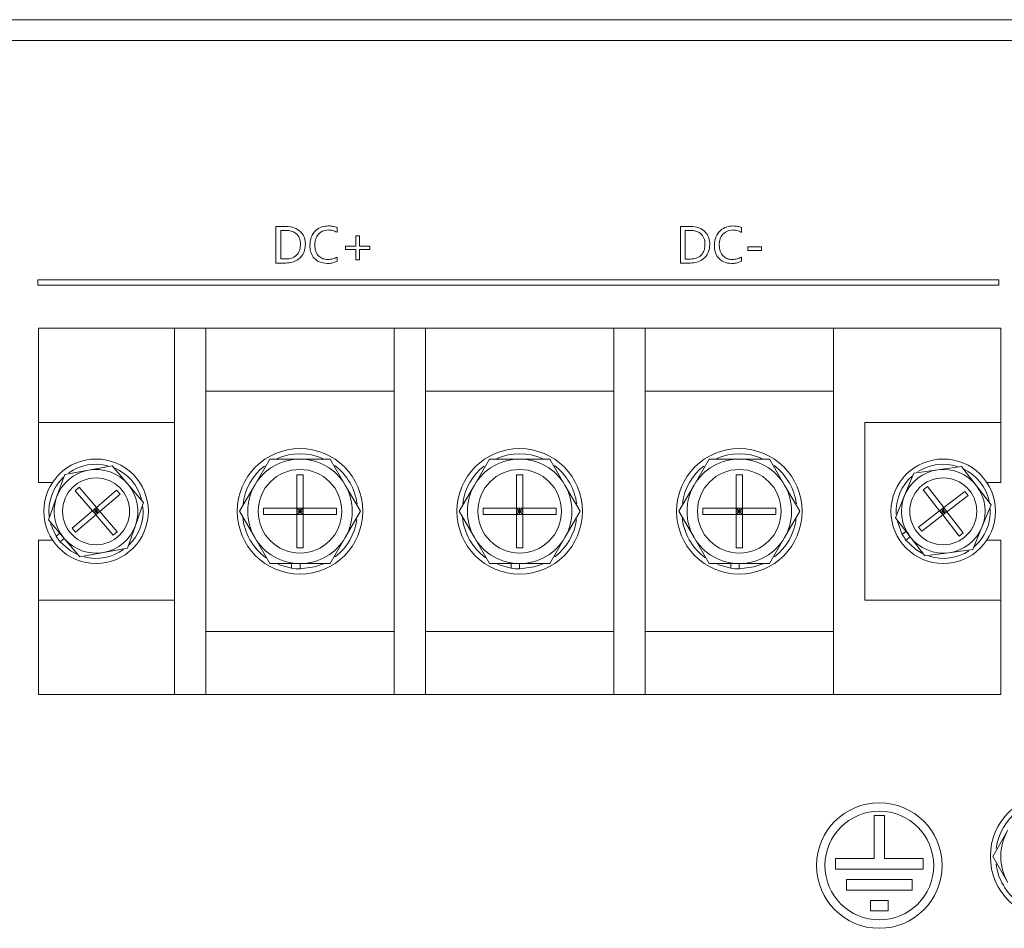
# Model space of a CAD drawing. Header units: millimetres. Extents: x 2378 to 2971, y 310 to 1352.
# Tile 20 of 23: x 2776 to 2870, y 499 to 586. Entities that reach past the tile are written whole.
import ezdxf

# ---------------------------------------------------------------- set-up
doc = ezdxf.new("R2010")
doc.units = ezdxf.units.MM

msp = doc.modelspace()

# ---------------------------------------------------------------- linework, layer by layer
at = {"color": 0, "linetype": 'ByBlock', "lineweight": 5}
for p, q in [((2449.86, 586.018), (2889.86, 586.018)), ((2887.86, 584.018), (2451.86, 584.018)), ((2800.557, 562.756), (2800.558, 566.256)), ((2800.558, 566.256), (2801.545, 566.256)), ((2801.543, 565.872), (2801.027, 565.872)), ((2801.027, 565.872), (2801.027, 563.14)), ((2806.405, 566.159), (2806.405, 565.69)), ((2839.228, 562.754), (2839.228, 566.254)), ((2839.228, 566.254), (2840.216, 566.254)), ((2840.214, 565.869), (2839.698, 565.869)), ((2839.698, 565.869), (2839.698, 563.138)), ((2845.076, 566.157), (2845.076, 565.688)), ((2808.198, 564.377), (2808.198, 565.359)), ((2808.198, 565.359), (2808.539, 565.359)), ((2808.539, 565.359), (2808.539, 564.377)), ((2807.216, 564.377), (2808.198, 564.377)), ((2807.216, 564.036), (2807.216, 564.377)), ((2808.198, 564.036), (2807.216, 564.036)), ((2808.198, 563.054), (2808.198, 564.036)), ((2808.539, 564.377), (2809.521, 564.377)), ((2809.521, 564.036), (2808.539, 564.036)), ((2808.539, 564.036), (2808.539, 563.054)), ((2809.521, 564.377), (2809.521, 564.036)), ((2845.673, 563.948), (2845.673, 564.29)), ((2845.673, 564.29), (2846.997, 564.29)), ((2846.997, 563.948), (2845.673, 563.948)), ((2846.997, 564.29), (2846.997, 563.948)), ((2801.027, 563.14), (2801.524, 563.14)), ((2806.405, 563.321), (2806.405, 562.937)), ((2808.539, 563.054), (2808.198, 563.054)), ((2839.698, 563.138), (2840.195, 563.138)), ((2845.076, 563.319), (2845.076, 562.935)), ((2801.509, 562.756), (2800.557, 562.756)), ((2840.18, 562.754), (2839.228, 562.754)), ((2869.677, 561.143), (2777.797, 561.143)), ((2777.797, 561.143), (2777.797, 560.643)), ((2869.677, 560.643), (2869.677, 561.143)), ((2777.797, 560.643), (2869.677, 560.643)), ((2777.86, 547.518), (2777.86, 556.518)), ((2777.86, 556.518), (2793.86, 556.518)), ((2793.86, 556.518), (2790.86, 556.518)), ((2790.86, 521.518), (2790.86, 556.518)), ((2793.86, 521.518), (2793.86, 556.518)), ((2793.86, 556.518), (2811.86, 556.518)), ((2814.86, 556.518), (2811.86, 556.518)), ((2811.86, 521.518), (2811.86, 556.518)), ((2814.86, 521.518), (2814.86, 556.518)), ((2814.86, 556.518), (2832.86, 556.518)), ((2835.86, 556.518), (2832.86, 556.518)), ((2832.86, 521.518), (2832.86, 556.518)), ((2835.86, 521.518), (2835.86, 556.518)), ((2835.86, 556.518), (2853.86, 556.518)), ((2853.86, 521.518), (2853.86, 556.518)), ((2869.86, 556.518), (2853.86, 556.518)), ((2869.86, 556.518), (2869.86, 547.518)), ((2811.86, 550.518), (2793.86, 550.518)), ((2832.86, 550.518), (2814.86, 550.518)), ((2853.86, 550.518), (2835.86, 550.518)), ((2790.86, 547.518), (2777.86, 547.518)), ((2777.86, 541.768), (2777.86, 547.518)), ((2790.86, 547.518), (2790.86, 530.518)), ((2869.86, 547.518), (2856.86, 547.518)), ((2856.86, 530.518), (2856.86, 547.518)), ((2869.86, 547.518), (2869.86, 541.768)), ((2782.64, 542.953), (2784.911, 543.369)), ((2784.911, 543.369), (2786.407, 541.61)), ((2798.53, 541.518), (2799.973, 544.018)), ((2799.973, 544.018), (2802.86, 544.018)), ((2802.86, 544.018), (2805.747, 544.018)), ((2805.747, 544.018), (2807.19, 541.518)), ((2819.53, 541.518), (2820.973, 544.018)), ((2820.973, 544.018), (2823.86, 544.018)), ((2823.86, 544.018), (2826.747, 544.018)), ((2826.747, 544.018), (2828.19, 541.518)), ((2840.53, 541.518), (2841.973, 544.018)), ((2841.973, 544.018), (2844.86, 544.018)), ((2844.86, 544.018), (2847.747, 544.018)), ((2847.747, 544.018), (2849.19, 541.518)), ((2863.829, 542.983), (2866.118, 543.289)), ((2866.118, 543.289), (2867.528, 541.46)), ((2779.592, 540.362), (2780.368, 542.537)), ((2780.368, 542.537), (2782.64, 542.953)), ((2802.56, 542.518), (2803.16, 542.518)), ((2802.56, 539.318), (2802.56, 542.518)), ((2803.16, 542.518), (2803.16, 539.318)), ((2823.56, 542.518), (2824.16, 542.518)), ((2823.56, 539.318), (2823.56, 542.518)), ((2824.16, 542.518), (2824.16, 539.318)), ((2844.56, 542.518), (2845.16, 542.518)), ((2844.56, 539.318), (2844.56, 542.518)), ((2845.16, 542.518), (2845.16, 539.318)), ((2860.661, 540.541), (2861.54, 542.677)), ((2861.54, 542.677), (2863.829, 542.983)), ((2779.184, 541.768), (2777.86, 541.768)), ((2781.356, 540.99), (2781.737, 541.314)), ((2781.737, 541.314), (2783.388, 539.371)), ((2786.407, 541.61), (2787.903, 539.85)), ((2797.086, 539.018), (2798.53, 541.518)), ((2807.19, 541.518), (2808.633, 539.018)), ((2818.086, 539.018), (2819.53, 541.518)), ((2828.19, 541.518), (2829.633, 539.018)), ((2839.086, 539.018), (2840.53, 541.518)), ((2849.19, 541.518), (2850.633, 539.018)), ((2862.453, 541.084), (2862.849, 541.389)), ((2862.849, 541.389), (2864.405, 539.369)), ((2867.528, 541.46), (2868.938, 539.631)), ((2869.86, 541.768), (2868.536, 541.768)), ((2778.817, 538.187), (2779.592, 540.362)), ((2783.007, 539.047), (2781.356, 540.99)), ((2783.388, 539.371), (2785.331, 541.023)), ((2785.655, 540.642), (2783.712, 538.99)), ((2785.331, 541.023), (2785.655, 540.642)), ((2859.782, 538.406), (2860.661, 540.541)), ((2864.009, 539.064), (2862.453, 541.084)), ((2864.405, 539.369), (2866.425, 540.926)), ((2866.73, 540.53), (2864.71, 538.973)), ((2866.425, 540.926), (2866.73, 540.53)), ((2787.903, 539.85), (2787.128, 537.675)), ((2868.938, 539.631), (2868.059, 537.496)), ((2781.065, 537.395), (2783.007, 539.047)), ((2783.331, 538.666), (2781.389, 537.014)), ((2783.388, 539.371), (2783.007, 539.047)), ((2783.007, 539.047), (2783.331, 538.666)), ((2783.007, 539.047), (2783.36, 539.018)), ((2783.169, 538.857), (2783.36, 539.018)), ((2783.36, 539.018), (2783.198, 539.209)), ((2783.36, 539.018), (2783.331, 538.666)), ((2783.331, 538.666), (2783.712, 538.99)), ((2784.983, 536.723), (2783.331, 538.666)), ((2783.36, 539.018), (2783.388, 539.371)), ((2783.36, 539.018), (2783.55, 539.18)), ((2783.522, 538.828), (2783.36, 539.018)), ((2783.36, 539.018), (2783.712, 538.99)), ((2783.712, 538.99), (2783.388, 539.371)), ((2783.712, 538.99), (2785.364, 537.047)), ((2798.53, 536.518), (2797.086, 539.018)), ((2799.36, 538.718), (2799.36, 539.318)), ((2799.36, 539.318), (2802.56, 539.318)), ((2802.56, 538.718), (2799.36, 538.718)), ((2802.56, 539.318), (2802.56, 538.718)), ((2803.16, 539.318), (2802.56, 539.318)), ((2802.86, 539.018), (2802.56, 539.318)), ((2802.56, 538.718), (2802.86, 539.018)), ((2802.86, 539.018), (2802.56, 539.018)), ((2802.56, 535.518), (2802.56, 538.718)), ((2802.56, 538.718), (2803.16, 538.718)), ((2802.86, 539.018), (2803.16, 539.318)), ((2802.86, 539.018), (2802.86, 539.318)), ((2802.86, 538.718), (2802.86, 539.018)), ((2803.16, 539.018), (2802.86, 539.018)), ((2802.86, 539.018), (2803.16, 538.718)), ((2803.16, 539.318), (2806.36, 539.318)), ((2803.16, 538.718), (2803.16, 539.318)), ((2803.16, 538.718), (2803.16, 535.518)), ((2806.36, 538.718), (2803.16, 538.718)), ((2806.36, 539.318), (2806.36, 538.718)), ((2808.633, 539.018), (2807.19, 536.518)), ((2819.53, 536.518), (2818.086, 539.018)), ((2820.36, 538.718), (2820.36, 539.318)), ((2820.36, 539.318), (2823.56, 539.318)), ((2823.56, 538.718), (2820.36, 538.718)), ((2823.56, 539.318), (2823.56, 538.718)), ((2824.16, 539.318), (2823.56, 539.318)), ((2823.86, 539.018), (2823.56, 539.318)), ((2823.86, 539.018), (2823.56, 539.018)), ((2823.56, 538.718), (2823.86, 539.018)), ((2823.56, 538.718), (2824.16, 538.718)), ((2823.56, 535.518), (2823.56, 538.718)), ((2823.86, 539.018), (2823.86, 539.318)), ((2823.86, 539.018), (2824.16, 539.318)), ((2823.86, 539.018), (2824.16, 538.718)), ((2824.16, 539.018), (2823.86, 539.018)), ((2823.86, 538.718), (2823.86, 539.018)), ((2824.16, 538.718), (2824.16, 539.318)), ((2824.16, 539.318), (2827.36, 539.318)), ((2824.16, 538.718), (2824.16, 535.518)), ((2827.36, 538.718), (2824.16, 538.718)), ((2827.36, 539.318), (2827.36, 538.718)), ((2829.633, 539.018), (2828.19, 536.518)), ((2840.53, 536.518), (2839.086, 539.018)), ((2841.36, 539.318), (2844.56, 539.318)), ((2841.36, 538.718), (2841.36, 539.318)), ((2844.56, 538.718), (2841.36, 538.718)), ((2845.16, 539.318), (2844.56, 539.318)), ((2844.56, 539.318), (2844.56, 538.718)), ((2844.86, 539.018), (2844.56, 539.318)), ((2844.86, 539.018), (2844.56, 539.018)), ((2844.56, 538.718), (2844.86, 539.018)), ((2844.56, 538.718), (2845.16, 538.718)), ((2844.56, 535.518), (2844.56, 538.718)), ((2844.86, 539.018), (2845.16, 539.318)), ((2844.86, 539.018), (2844.86, 539.318)), ((2844.86, 538.718), (2844.86, 539.018)), ((2844.86, 539.018), (2845.16, 538.718)), ((2845.16, 539.018), (2844.86, 539.018)), ((2845.16, 539.318), (2848.36, 539.318)), ((2845.16, 538.718), (2845.16, 539.318)), ((2845.16, 538.718), (2845.16, 535.518)), ((2848.36, 538.718), (2845.16, 538.718)), ((2848.36, 539.318), (2848.36, 538.718)), ((2850.633, 539.018), (2849.19, 536.518)), ((2861.99, 537.507), (2864.009, 539.064)), ((2864.314, 538.668), (2862.295, 537.111)), ((2864.405, 539.369), (2864.009, 539.064)), ((2864.009, 539.064), (2864.314, 538.668)), ((2864.009, 539.064), (2864.36, 539.018)), ((2864.162, 538.866), (2864.36, 539.018)), ((2864.36, 539.018), (2864.207, 539.216)), ((2864.36, 539.018), (2864.314, 538.668)), ((2864.314, 538.668), (2864.71, 538.973)), ((2865.871, 536.648), (2864.314, 538.668)), ((2864.36, 539.018), (2864.405, 539.369)), ((2864.36, 539.018), (2864.558, 539.171)), ((2864.36, 539.018), (2864.71, 538.973)), ((2864.512, 538.82), (2864.36, 539.018)), ((2864.71, 538.973), (2864.405, 539.369)), ((2864.71, 538.973), (2866.267, 536.953)), ((2780.313, 536.427), (2778.817, 538.187)), ((2779.021, 537.827), (2779.547, 536.629)), ((2787.128, 537.675), (2786.352, 535.5)), ((2861.192, 536.577), (2859.782, 538.406)), ((2859.968, 538.036), (2860.436, 536.815)), ((2862.295, 537.111), (2861.99, 537.507)), ((2779.547, 536.629), (2779.892, 536.923)), ((2781.389, 537.014), (2781.065, 537.395)), ((2785.364, 537.047), (2784.983, 536.723)), ((2860.436, 536.815), (2860.795, 537.091)), ((2861.192, 536.577), (2860.796, 536.271)), ((2862.601, 534.747), (2861.192, 536.577)), ((2866.267, 536.953), (2865.871, 536.648)), ((2868.059, 537.496), (2867.179, 535.36)), ((2777.86, 536.268), (2779.184, 536.268)), ((2777.86, 530.518), (2777.86, 536.268)), ((2780.313, 536.427), (2779.932, 536.103)), ((2781.809, 534.668), (2780.313, 536.427)), ((2799.973, 534.018), (2798.53, 536.518)), ((2807.19, 536.518), (2805.747, 534.018)), ((2820.973, 534.018), (2819.53, 536.518)), ((2828.19, 536.518), (2826.747, 534.018)), ((2841.973, 534.018), (2840.53, 536.518)), ((2849.19, 536.518), (2847.747, 534.018)), ((2868.536, 536.268), (2869.86, 536.268)), ((2869.86, 536.268), (2869.86, 530.518)), ((2784.08, 535.084), (2781.809, 534.668)), ((2786.352, 535.5), (2784.08, 535.084)), ((2803.16, 535.518), (2802.56, 535.518)), ((2824.16, 535.518), (2823.56, 535.518)), ((2845.16, 535.518), (2844.56, 535.518)), ((2864.89, 535.054), (2862.601, 534.747)), ((2867.179, 535.36), (2864.89, 535.054)), ((2802.86, 534.018), (2799.973, 534.018)), ((2800.759, 533.936), (2802.06, 533.577)), ((2802.06, 533.577), (2802.06, 534.018)), ((2805.747, 534.018), (2802.86, 534.018)), ((2802.86, 534.018), (2802.86, 533.518)), ((2823.86, 534.018), (2820.973, 534.018)), ((2821.759, 533.936), (2823.06, 533.577)), ((2823.06, 533.577), (2823.06, 534.018)), ((2826.747, 534.018), (2823.86, 534.018)), ((2823.86, 534.018), (2823.86, 533.518)), ((2844.86, 534.018), (2841.973, 534.018)), ((2842.759, 533.936), (2844.06, 533.577)), ((2844.06, 533.577), (2844.06, 534.018)), ((2847.747, 534.018), (2844.86, 534.018)), ((2844.86, 534.018), (2844.86, 533.518)), ((2777.86, 530.518), (2790.86, 530.518)), ((2777.86, 521.518), (2777.86, 530.518)), ((2856.86, 530.518), (2869.86, 530.518)), ((2869.86, 530.518), (2869.86, 521.518)), ((2793.86, 527.518), (2811.86, 527.518)), ((2814.86, 527.518), (2832.86, 527.518)), ((2835.86, 527.518), (2853.86, 527.518)), ((2777.86, 521.518), (2793.86, 521.518)), ((2793.86, 521.518), (2790.86, 521.518)), ((2811.86, 521.518), (2793.86, 521.518)), ((2814.86, 521.518), (2811.86, 521.518)), ((2832.86, 521.518), (2814.86, 521.518)), ((2835.86, 521.518), (2832.86, 521.518)), ((2853.86, 521.518), (2835.86, 521.518)), ((2869.86, 521.518), (2853.86, 521.518)), ((2858.744, 509.948), (2857.744, 509.948)), ((2857.744, 509.948), (2857.744, 505.81)), ((2858.744, 505.81), (2858.744, 509.948)), ((2869.086, 506.018), (2870.53, 508.518)), ((2857.744, 505.81), (2854.051, 505.81)), ((2854.051, 505.81), (2854.051, 504.81)), ((2862.438, 505.81), (2858.744, 505.81)), ((2862.438, 504.81), (2862.438, 505.81)), ((2870.53, 503.518), (2869.086, 506.018)), ((2854.051, 504.81), (2862.438, 504.81)), ((2855.101, 503.81), (2855.101, 502.81)), ((2861.387, 503.81), (2855.101, 503.81)), ((2861.387, 502.81), (2861.387, 503.81)), ((2855.101, 502.81), (2861.387, 502.81)), ((2857.398, 501.81), (2857.398, 500.81)), ((2859.09, 501.81), (2857.398, 501.81)), ((2859.09, 500.81), (2859.09, 501.81)), ((2857.398, 500.81), (2859.09, 500.81))]:
    msp.add_line(p, q, dxfattribs=at)
at = {"color": 0, "linetype": 'ByBlock', "lineweight": 5, "flags": 128}
for points in [[(2779.932, 536.103), (2780.917, 535.239), (2781.572, 534.889)], [(2860.796, 536.271), (2861.738, 535.361), (2862.376, 534.98)], [(2802.86, 533.518), (2804.251, 533.697), (2805.11, 534)], [(2823.86, 533.518), (2825.251, 533.697), (2826.11, 534)], [(2844.86, 533.518), (2846.251, 533.697), (2847.11, 534)]]:
    msp.add_lwpolyline(points, dxfattribs=at)
at = {"color": 0, "linetype": 'ByBlock', "lineweight": 5}
for centre, radius in [((2802.86, 539.018), 6), ((2823.86, 539.018), 6), ((2844.86, 539.018), 6), ((2783.36, 539.018), 5), ((2864.36, 539.018), 5), ((2783.36, 539.018), 3.2), ((2802.86, 539.018), 4), ((2823.86, 539.018), 4), ((2844.86, 539.018), 4), ((2864.36, 539.018), 3.2), ((2858.244, 505.15), 6), ((2874.86, 506.018), 6), ((2858.244, 505.15), 5.2)]:
    msp.add_circle(centre, radius, dxfattribs=at)
for centre, radius, start, end in [((2802.86, 539.018), 5.5, 66.78673, 113.29214), ((2823.86, 539.018), 5.5, 66.78673, 113.29214), ((2844.86, 539.018), 5.5, 66.78673, 113.29214), ((2783.36, 539.018), 4.5, 75.32251, 125.27994), ((2783.36, 539.018), 4.5, 14.88418, 67.46947), ((2802.86, 539.018), 5.5, 128.07069, 172.04082), ((2802.86, 539.018), 5, 90, 150), ((2802.86, 539.018), 5, 30, 90), ((2802.86, 539.018), 5.5, 7.36181, 52.86342), ((2823.86, 539.018), 5.5, 128.07069, 172.04082), ((2823.86, 539.018), 5, 90, 150), ((2823.86, 539.018), 5, 30, 90), ((2823.86, 539.018), 5.5, 7.36181, 52.86342), ((2844.86, 539.018), 5.5, 128.07069, 172.04082), ((2844.86, 539.018), 5, 90, 150), ((2844.86, 539.018), 5, 30, 90), ((2844.86, 539.018), 5.5, 7.36181, 52.86342), ((2864.36, 539.018), 4.5, 72.571, 122.52843), ((2783.36, 539.018), 4.5, 133.80069, 186.25351), ((2783.36, 539.018), 4, 100.3744, 160.37441), ((2783.36, 539.018), 4, 40.3744, 100.3744), ((2864.36, 539.018), 4.5, 131.04919, 183.50201), ((2864.36, 539.018), 4, 97.6229, 157.6229), ((2864.36, 539.018), 4, 37.6229, 97.6229), ((2864.36, 539.018), 4.5, 12.13267, 64.71796), ((2783.36, 539.018), 4, 340.37441, 40.3744), ((2802.86, 539.018), 5, 150, 210), ((2802.86, 539.018), 5, 330, 30), ((2823.86, 539.018), 5, 150, 210), ((2823.86, 539.018), 5, 330, 30), ((2844.86, 539.018), 5, 150, 210), ((2844.86, 539.018), 5, 330, 30), ((2864.36, 539.018), 4, 337.6229, 37.6229), ((2783.36, 539.018), 4, 160.37441, 220.3744), ((2864.36, 539.018), 4, 157.6229, 217.6229), ((2783.36, 539.018), 4.5, 313.67994, 5.62498), ((2802.86, 539.018), 5.5, 185.40885, 233.73218), ((2823.86, 539.018), 5.5, 185.40885, 233.73218), ((2844.86, 539.018), 5.5, 185.38002, 233.73218), ((2864.36, 539.018), 4.5, 310.92843, 2.87348), ((2783.36, 539.018), 4, 280.3744, 340.37441), ((2802.86, 539.018), 5.5, 307.7815, 351.96617), ((2823.86, 539.018), 5.5, 307.7815, 351.96617), ((2844.86, 539.018), 5.5, 307.7815, 351.96617), ((2783.36, 539.018), 4.5, 212.0693, 220.37441), ((2864.36, 539.018), 4.5, 209.31779, 217.6229), ((2864.36, 539.018), 4, 217.6229, 277.6229), ((2864.36, 539.018), 4, 277.6229, 337.6229), ((2783.36, 539.018), 4, 220.3744, 280.3744), ((2802.86, 539.018), 5, 210, 270), ((2802.86, 539.018), 5, 270, 330), ((2823.86, 539.018), 5, 210, 270), ((2823.86, 539.018), 5, 270, 330), ((2844.86, 539.018), 5, 210, 270), ((2844.86, 539.018), 5, 270, 330), ((2783.36, 539.018), 4.5, 255.45561, 305.69168), ((2864.36, 539.018), 4.5, 252.7041, 302.94017), ((2802.86, 539.018), 5.5, 261.6364, 270), ((2823.86, 539.018), 5.5, 261.6364, 270), ((2844.86, 539.018), 5.5, 261.6364, 270), ((2874.86, 506.018), 5.5, 127.7815, 171.96617), ((2874.86, 506.018), 5, 150, 210), ((2874.86, 506.018), 5.5, 187.36181, 232.86342)]:
    msp.add_arc(centre, radius, start, end, dxfattribs=at)
for points, knots in [([(2802.905, 564.54), (2802.892, 564.744), (2802.866, 565.151), (2802.499, 565.619), (2802.02, 565.843), (2801.702, 565.862), (2801.543, 565.872)], [0, 0, 0, 0, 0.280456, 0.55864, 0.779031, 1, 1, 1, 1]), ([(2801.545, 566.256), (2801.809, 566.233), (2802.335, 566.187), (2802.962, 565.759), (2803.328, 565.171), (2803.359, 564.757), (2803.375, 564.55)], [0, 0, 0, 0, 0.280217, 0.559724, 0.779571, 1, 1, 1, 1]), ([(2803.801, 564.44), (2803.824, 564.711), (2803.87, 565.254), (2804.333, 565.885), (2804.943, 566.248), (2805.369, 566.281), (2805.582, 566.298)], [0, 0, 0, 0, 0.280177, 0.559369, 0.779495, 1, 1, 1, 1]), ([(2805.586, 565.914), (2805.379, 565.892), (2804.965, 565.847), (2804.518, 565.442), (2804.298, 564.954), (2804.28, 564.63), (2804.271, 564.468)], [0, 0, 0, 0, 0.279546, 0.55866, 0.779039, 1, 1, 1, 1]), ([(2805.582, 566.298), (2805.739, 566.295), (2806.021, 566.288), (2806.288, 566.199), (2806.405, 566.159)], [0, 0, 0, 0, 0.560232, 1, 1, 1, 1]), ([(2806.405, 565.69), (2806.26, 565.762), (2806.001, 565.892), (2805.713, 565.907), (2805.586, 565.914)], [0, 0, 0, 0, 0.559567, 1, 1, 1, 1]), ([(2841.576, 564.537), (2841.563, 564.742), (2841.537, 565.148), (2841.17, 565.616), (2840.691, 565.84), (2840.373, 565.86), (2840.214, 565.869)], [0, 0, 0, 0, 0.280456, 0.55864, 0.779031, 1, 1, 1, 1]), ([(2840.216, 566.254), (2840.479, 566.23), (2841.005, 566.184), (2841.632, 565.757), (2841.999, 565.169), (2842.03, 564.755), (2842.045, 564.547)], [0, 0, 0, 0, 0.280216, 0.559721, 0.779567, 1, 1, 1, 1]), ([(2842.472, 564.437), (2842.495, 564.709), (2842.54, 565.251), (2843.004, 565.882), (2843.614, 566.246), (2844.039, 566.279), (2844.252, 566.296)], [0, 0, 0, 0, 0.280175, 0.55937, 0.779495, 1, 1, 1, 1]), ([(2844.256, 565.912), (2844.049, 565.889), (2843.636, 565.845), (2843.189, 565.44), (2842.969, 564.951), (2842.951, 564.628), (2842.942, 564.466)], [0, 0, 0, 0, 0.279545, 0.558663, 0.779041, 1, 1, 1, 1]), ([(2844.252, 566.296), (2844.41, 566.292), (2844.692, 566.286), (2844.959, 566.196), (2845.076, 566.157)], [0, 0, 0, 0, 0.560232, 1, 1, 1, 1]), ([(2845.076, 565.688), (2844.931, 565.76), (2844.672, 565.89), (2844.383, 565.905), (2844.256, 565.912)], [0, 0, 0, 0, 0.559567, 1, 1, 1, 1]), ([(2803.375, 564.55), (2803.349, 564.276), (2803.298, 563.728), (2802.785, 563.121), (2802.152, 562.798), (2801.724, 562.77), (2801.509, 562.756)], [0, 0, 0, 0, 0.279888, 0.558931, 0.779231, 1, 1, 1, 1]), ([(2801.524, 563.14), (2801.734, 563.155), (2802.152, 563.186), (2802.643, 563.553), (2802.877, 564.048), (2802.896, 564.376), (2802.905, 564.54)], [0, 0, 0, 0, 0.280358, 0.55896, 0.779086, 1, 1, 1, 1]), ([(2805.442, 562.713), (2805.189, 562.736), (2804.685, 562.784), (2804.123, 563.257), (2803.838, 563.847), (2803.814, 564.242), (2803.801, 564.44)], [0, 0, 0, 0, 0.27989, 0.558819, 0.779128, 1, 1, 1, 1]), ([(2804.271, 564.468), (2804.284, 564.273), (2804.311, 563.884), (2804.614, 563.41), (2805.047, 563.134), (2805.353, 563.109), (2805.507, 563.097)], [0, 0, 0, 0, 0.280538, 0.559695, 0.779607, 1, 1, 1, 1]), ([(2842.045, 564.547), (2842.02, 564.273), (2841.969, 563.726), (2841.456, 563.119), (2840.823, 562.796), (2840.394, 562.768), (2840.18, 562.754)], [0, 0, 0, 0, 0.279884, 0.558933, 0.779229, 1, 1, 1, 1]), ([(2840.195, 563.138), (2840.405, 563.153), (2840.823, 563.184), (2841.314, 563.551), (2841.548, 564.045), (2841.567, 564.373), (2841.576, 564.537)], [0, 0, 0, 0, 0.280356, 0.558961, 0.779086, 1, 1, 1, 1]), ([(2844.113, 562.711), (2843.86, 562.734), (2843.355, 562.781), (2842.793, 563.255), (2842.509, 563.845), (2842.484, 564.24), (2842.472, 564.437)], [0, 0, 0, 0, 0.27989, 0.558819, 0.779129, 1, 1, 1, 1]), ([(2842.942, 564.466), (2842.955, 564.271), (2842.982, 563.881), (2843.284, 563.408), (2843.718, 563.132), (2844.024, 563.107), (2844.177, 563.095)], [0, 0, 0, 0, 0.280538, 0.559695, 0.779607, 1, 1, 1, 1]), ([(2806.405, 562.937), (2806.233, 562.861), (2805.925, 562.726), (2805.59, 562.717), (2805.442, 562.713)], [0, 0, 0, 0, 0.55911, 1, 1, 1, 1]), ([(2805.507, 563.097), (2805.683, 563.106), (2805.998, 563.122), (2806.281, 563.26), (2806.405, 563.321)], [0, 0, 0, 0, 0.5599895, 1, 1, 1, 1]), ([(2845.076, 562.935), (2844.904, 562.859), (2844.596, 562.724), (2844.261, 562.715), (2844.113, 562.711)], [0, 0, 0, 0, 0.55911, 1, 1, 1, 1]), ([(2844.177, 563.095), (2844.354, 563.104), (2844.669, 563.12), (2844.951, 563.258), (2845.076, 563.319)], [0, 0, 0, 0, 0.5599895, 1, 1, 1, 1])]:
    msp.add_open_spline(points, degree=3, knots=knots, dxfattribs=at)

doc.saveas('drawing.dxf')
